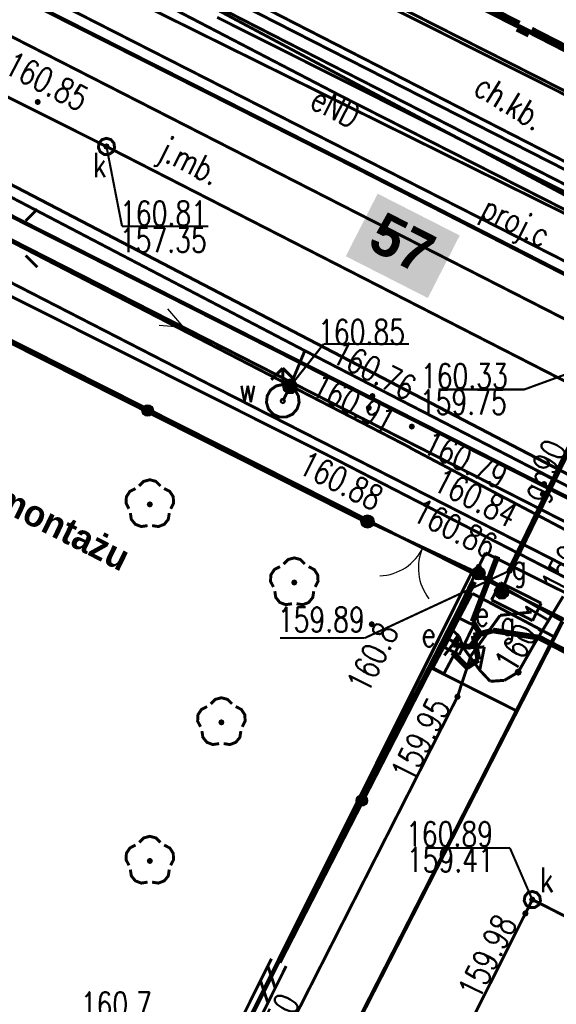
# Model space of a CAD drawing. Extents: x 0 to 7432618, y -40 to 5712028.
# Tile 39 of 165: x 7430610 to 7430626, y 5711554 to 5711584. Entities that reach past the tile are written whole.
import ezdxf
from ezdxf.enums import TextEntityAlignment as Align

# ---------------------------------------------------------------- set-up
doc = ezdxf.new("R2010")
doc.units = 0
doc.header["$MEASUREMENT"] = 0
for name, pattern in [('0', [1.5, 1, -0.5]), ('2218', [1, 0.5, -0.5]), ('3901', [0]), ('5102', [0])]:
    doc.linetypes.add(name, pattern=pattern)
for name, color, linetype in [('Dzialki', 7, 'Continuous'), ('EGBB_L_0', 7, 'Continuous'), ('OTD_L_12', 7, 'Continuous'), ('OTK_E_T_0', 7, 'Continuous'), ('OTK_E_T_1', 7, 'Continuous'), ('OTK_L_0', 7, 'Continuous'), ('OTK_L_1', 7, 'Continuous'), ('OTK_L_2', 7, 'Continuous'), ('OTK_L_4', 7, 'Continuous'), ('OTO_L_0', 7, 'Continuous'), ('OTO_L_1', 7, 'Continuous'), ('OTR_T_0', 7, 'Continuous'), ('OTR_T_1', 7, 'Continuous'), ('OTZ_T_0', 7, 'Continuous'), ('P_SUCP_E_T_0', 7, 'Continuous'), ('P_SUCP_L_0', 7, 'Continuous'), ('SUE_E_T_1', 7, 'Continuous'), ('SUE_T_3', 7, 'Continuous'), ('SUE_T_4', 7, 'Continuous'), ('SUEP_E_T_0', 7, 'Continuous'), ('SUEP_L_0', 7, 'Continuous'), ('SUER_T_0', 7, 'Continuous'), ('SUG_E_T_2', 7, 'Continuous'), ('SUG_E_T_4', 7, 'Continuous'), ('SUG_L_2', 7, 'Continuous'), ('SUG_T_2', 7, 'Continuous'), ('SUGP_E_T_0', 7, 'Continuous'), ('SUGP_L_0', 7, 'Continuous'), ('SUGR_T_0', 7, 'Continuous'), ('SUK_E_T_4', 7, 'Continuous'), ('SUK_T_3', 7, 'Continuous'), ('SUKP_L_0', 7, 'Continuous'), ('SUKR_T_0', 7, 'Continuous'), ('SUL_L_1', 7, 'Continuous'), ('SUTP_L_0', 7, 'Continuous'), ('SUW_E_T_2', 7, 'Continuous'), ('SUW_T_2', 7, 'Continuous'), ('SUW_T_5', 7, 'Continuous'), ('SUWP_L_0', 7, 'Continuous'), ('SUWR_T_0', 7, 'Continuous'), ('Uzytki', 7, 'Continuous')]:
    doc.layers.add(name, color=color, linetype=linetype)
doc.layers.add('woda przyłącze', color=140, linetype='Continuous', lineweight=50)
doc.layers.add('woda sieć', color=150, linetype='Continuous', lineweight=70)
doc.styles.add('25', font='GOTHIC.TTF', dxfattribs={"oblique": 8, "height": 0.35})
doc.styles.add('STYL_ARIAL', font='simplex', dxfattribs={"width": 0.75, "oblique": 0.1})

# ---------------------------------------------------------------- blocks, each defined once
blk = doc.blocks.new('OTOB')
at = {"color": 0}
for centre, start, end in [((-1.5, 0), 0, 63.2606), ((1.5, 0), 116.7394, 180)]:
    blk.add_arc(centre, 1.5, start, end, dxfattribs=at)
blk = doc.blocks.new('KOGR')
at = {"color": 0}
for radius in [0.2, 0.18, 0.16, 0.14, 0.12, 0.1, 0.08, 0.06, 0.04, 0.02]:
    blk.add_circle((0, 0), radius, dxfattribs=at)

msp = doc.modelspace()

# ---------------------------------------------------------------- hatches: boundary and pattern name
at = {"layer": 'woda sieć', "linetype": 'ByBlock', "true_color": 0x000000}
msp.add_hatch(color=18, dxfattribs=at).paths.add_polyline_path([(7430623.219, 5711577.091), (7430620.72, 5711578.364), (7430619.749, 5711576.458), (7430622.248, 5711575.185)])

# ---------------------------------------------------------------- linework, layer by layer
at = {"layer": 'Dzialki', "color": 18, "true_color": 0x000000, "const_width": 0.09}
for points in [[(7430599.08, 5711593.02), (7430659.8, 5711562.1)], [(7430623.58, 5711566.82), (7430593.08, 5711582.19)], [(7430617.71, 5711554.95), (7430623.58, 5711566.82)], [(7430660.15, 5711548.39), (7430623.58, 5711566.82)], [(7430610.078, 5711539.719), (7430617.71, 5711554.95)]]:
    msp.add_lwpolyline(points, dxfattribs=at)
at = {"layer": 'EGBB_L_0', "color": 18, "true_color": 0x000000, "const_width": 0.25}
for points in [[(7430622.7, 5711584.69), (7430625.02, 5711583.51)], [(7430625.02, 5711583.51), (7430624.98, 5711583.42)], [(7430624.98, 5711583.42), (7430625.34, 5711583.24)], [(7430625.34, 5711583.24), (7430625.39, 5711583.33)], [(7430625.39, 5711583.33), (7430627.71, 5711582.14)]]:
    msp.add_lwpolyline(points, dxfattribs=at)
at = {"layer": 'OTD_L_12', "color": 18, "true_color": 0x000000, "const_width": 0.09}
for points in [[(7430617.486, 5711555.062), (7430609.884, 5711539.815)], [(7430617.934, 5711554.838), (7430610.331, 5711539.592)], [(7430617.599, 5711554.167), (7430617.375, 5711554.838)], [(7430617.376, 5711553.72), (7430617.152, 5711554.39)]]:
    msp.add_lwpolyline(points, dxfattribs=at)
at = {"layer": 'OTK_L_0', "color": 18, "linetype": '0', "true_color": 0x000000, "const_width": 0.09}
for points in [[(7430592.89, 5711586.23), (7430609.9, 5711577.51)], [(7430620.11, 5711579.14), (7430606.04, 5711586.25)], [(7430635.71, 5711571.16), (7430620.11, 5711579.14)], [(7430609.9, 5711577.51), (7430628.35, 5711568.17)]]:
    msp.add_lwpolyline(points, dxfattribs=at)
at = {"layer": 'OTK_L_1', "color": 18, "true_color": 0x000000, "const_width": 0.125}
for points in [[(7430592.89, 5711586.23), (7430609.9, 5711577.51)], [(7430620.11, 5711579.14), (7430606.04, 5711586.25)], [(7430635.71, 5711571.16), (7430620.11, 5711579.14)], [(7430609.9, 5711577.51), (7430628.35, 5711568.17)], [(7430626.35, 5711565.34), (7430612.608, 5711538.44)]]:
    msp.add_lwpolyline(points, dxfattribs=at)
at = {"layer": 'OTK_L_2', "color": 18, "linetype": '0', "true_color": 0x000000, "const_width": 0.09}
for points in [[(7430599.27, 5711593.25), (7430635.6, 5711574.64)], [(7430670.82, 5711554.65), (7430598.961, 5711592.959)], [(7430609.9, 5711577.51), (7430592.89, 5711586.23)], [(7430606.04, 5711586.25), (7430620.11, 5711579.14)], [(7430625.02, 5711583.51), (7430622.7, 5711584.69)], [(7430624.98, 5711583.42), (7430625.02, 5711583.51)], [(7430625.34, 5711583.24), (7430624.98, 5711583.42)], [(7430625.39, 5711583.33), (7430625.34, 5711583.24)], [(7430627.71, 5711582.14), (7430625.39, 5711583.33)], [(7430592.997, 5711582.207), (7430620.41, 5711568.38)], [(7430620.11, 5711579.14), (7430669.74, 5711553.77)], [(7430628.35, 5711568.17), (7430609.9, 5711577.51)], [(7430620.41, 5711568.38), (7430623.79, 5711566.8)], [(7430623.79, 5711566.8), (7430626.35, 5711565.34)]]:
    msp.add_lwpolyline(points, dxfattribs=at)
at = {"layer": 'OTK_L_4', "color": 18, "linetype": '0', "true_color": 0x000000, "const_width": 0.09}
for points in [[(7430623.6, 5711566.19), (7430622.39, 5711563.9)], [(7430626.105, 5711564.861), (7430623.6, 5711566.19)], [(7430626.35, 5711565.34), (7430619.58, 5711552.08)], [(7430624.954, 5711562.608), (7430626.105, 5711564.861)], [(7430622.39, 5711563.9), (7430624.954, 5711562.608)]]:
    msp.add_lwpolyline(points, dxfattribs=at)
at = {"layer": 'OTO_L_0', "color": 18, "linetype": '3901', "true_color": 0x000000, "const_width": 0.175}
for points in [[(7430620.41, 5711568.38), (7430592.997, 5711582.207)], [(7430623.66, 5711566.55), (7430617.71, 5711554.96)]]:
    msp.add_lwpolyline(points, dxfattribs=at)
at = {"layer": 'OTO_L_0', "color": 18, "true_color": 0x000000}
for centre, radius in [((7430613.714, 5711571.758), 0.175), ((7430613.714, 5711571.758), 0.158), ((7430613.714, 5711571.758), 0.14), ((7430613.714, 5711571.758), 0.122), ((7430613.714, 5711571.758), 0.105), ((7430613.714, 5711571.758), 0.0875), ((7430613.714, 5711571.758), 0.07), ((7430613.714, 5711571.758), 0.0525), ((7430613.714, 5711571.758), 0.035), ((7430620.235, 5711559.878), 0.175), ((7430620.235, 5711559.878), 0.158), ((7430620.235, 5711559.878), 0.14), ((7430620.235, 5711559.878), 0.122), ((7430620.235, 5711559.878), 0.105), ((7430620.235, 5711559.878), 0.0875), ((7430620.235, 5711559.878), 0.07), ((7430620.235, 5711559.878), 0.0525), ((7430620.235, 5711559.878), 0.035)]:
    msp.add_circle(centre, radius, dxfattribs=at)
at = {"layer": 'OTO_L_1', "color": 18, "true_color": 0x000000, "const_width": 0.09}
for points in [[(7430623.79, 5711566.8), (7430620.41, 5711568.38)], [(7430620.41, 5711568.38), (7430623.79, 5711566.8)]]:
    msp.add_lwpolyline(points, dxfattribs=at)
at = {"layer": 'OTR_T_0', "color": 18, "true_color": 0x000000, "const_width": 0.09}
for points in [[(7430610.366, 5711581.201), (7430610.398, 5711581.188), (7430610.411, 5711581.156), (7430610.398, 5711581.124), (7430610.366, 5711581.111), (7430610.334, 5711581.124), (7430610.321, 5711581.156), (7430610.334, 5711581.188), (7430610.366, 5711581.201)], [(7430620.56, 5711572.245), (7430620.592, 5711572.232), (7430620.605, 5711572.2), (7430620.592, 5711572.168), (7430620.56, 5711572.155), (7430620.528, 5711572.168), (7430620.515, 5711572.2), (7430620.528, 5711572.232), (7430620.56, 5711572.245)], [(7430620.45, 5711571.885), (7430620.482, 5711571.872), (7430620.495, 5711571.84), (7430620.482, 5711571.808), (7430620.45, 5711571.795), (7430620.418, 5711571.808), (7430620.405, 5711571.84), (7430620.418, 5711571.872), (7430620.45, 5711571.885)], [(7430621.76, 5711571.315), (7430621.792, 5711571.302), (7430621.805, 5711571.27), (7430621.792, 5711571.238), (7430621.76, 5711571.225), (7430621.728, 5711571.238), (7430621.715, 5711571.27), (7430621.728, 5711571.302), (7430621.76, 5711571.315)], [(7430625.79, 5711569.565), (7430625.822, 5711569.552), (7430625.835, 5711569.52), (7430625.822, 5711569.488), (7430625.79, 5711569.475), (7430625.758, 5711569.488), (7430625.745, 5711569.52), (7430625.758, 5711569.552), (7430625.79, 5711569.565)], [(7430625.75, 5711569.255), (7430625.782, 5711569.242), (7430625.795, 5711569.21), (7430625.782, 5711569.178), (7430625.75, 5711569.165), (7430625.718, 5711569.178), (7430625.705, 5711569.21), (7430625.718, 5711569.242), (7430625.75, 5711569.255)], [(7430620.5, 5711568.495), (7430620.532, 5711568.482), (7430620.545, 5711568.45), (7430620.532, 5711568.418), (7430620.5, 5711568.405), (7430620.468, 5711568.418), (7430620.455, 5711568.45), (7430620.468, 5711568.482), (7430620.5, 5711568.495)], [(7430623.8, 5711567.045), (7430623.832, 5711567.032), (7430623.845, 5711567), (7430623.832, 5711566.968), (7430623.8, 5711566.955), (7430623.768, 5711566.968), (7430623.755, 5711567), (7430623.768, 5711567.032), (7430623.8, 5711567.045)]]:
    msp.add_lwpolyline(points, dxfattribs=at)
at = {"layer": 'OTR_T_1', "color": 18, "true_color": 0x000000, "const_width": 0.09}
msp.add_lwpolyline([(7430620.54, 5711565.295), (7430620.572, 5711565.282), (7430620.585, 5711565.25), (7430620.572, 5711565.218), (7430620.54, 5711565.205), (7430620.508, 5711565.218), (7430620.495, 5711565.25), (7430620.508, 5711565.282), (7430620.54, 5711565.295)], dxfattribs=at)
at = {"layer": 'OTZ_T_0', "color": 96, "true_color": 0x008000, "const_width": 0.09}
for points in [[(7430613.144, 5711568.766), (7430613.056, 5711568.938), (7430613.067, 5711569.132), (7430613.172, 5711569.294), (7430613.344, 5711569.383)], [(7430613.456, 5711569.463), (7430613.593, 5711569.6), (7430613.78, 5711569.65), (7430613.967, 5711569.6), (7430614.104, 5711569.463)], [(7430614.216, 5711569.383), (7430614.388, 5711569.294), (7430614.493, 5711569.132), (7430614.504, 5711568.938), (7430614.416, 5711568.766)], [(7430613.78, 5711568.945), (7430613.812, 5711568.932), (7430613.825, 5711568.9), (7430613.812, 5711568.868), (7430613.78, 5711568.855), (7430613.748, 5711568.868), (7430613.735, 5711568.9), (7430613.748, 5711568.932), (7430613.78, 5711568.945)], [(7430613.711, 5711568.254), (7430613.52, 5711568.224), (7430613.339, 5711568.293), (7430613.217, 5711568.444), (7430613.187, 5711568.635)], [(7430614.373, 5711568.635), (7430614.343, 5711568.444), (7430614.221, 5711568.293), (7430614.04, 5711568.224), (7430613.849, 5711568.254)], [(7430617.856, 5711567.083), (7430617.993, 5711567.22), (7430618.18, 5711567.27), (7430618.367, 5711567.22), (7430618.504, 5711567.083)], [(7430617.544, 5711566.386), (7430617.456, 5711566.558), (7430617.467, 5711566.752), (7430617.572, 5711566.914), (7430617.744, 5711567.003)], [(7430618.616, 5711567.003), (7430618.788, 5711566.914), (7430618.893, 5711566.752), (7430618.904, 5711566.558), (7430618.816, 5711566.386)], [(7430618.18, 5711566.565), (7430618.212, 5711566.552), (7430618.225, 5711566.52), (7430618.212, 5711566.488), (7430618.18, 5711566.475), (7430618.148, 5711566.488), (7430618.135, 5711566.52), (7430618.148, 5711566.552), (7430618.18, 5711566.565)], [(7430618.111, 5711565.874), (7430617.92, 5711565.844), (7430617.739, 5711565.913), (7430617.617, 5711566.064), (7430617.587, 5711566.255)], [(7430618.773, 5711566.255), (7430618.743, 5711566.064), (7430618.621, 5711565.913), (7430618.44, 5711565.844), (7430618.249, 5711565.874)], [(7430615.636, 5711562.823), (7430615.773, 5711562.96), (7430615.96, 5711563.01), (7430616.147, 5711562.96), (7430616.284, 5711562.823)], [(7430615.324, 5711562.126), (7430615.236, 5711562.298), (7430615.247, 5711562.492), (7430615.352, 5711562.654), (7430615.524, 5711562.742)], [(7430616.395, 5711562.742), (7430616.568, 5711562.654), (7430616.673, 5711562.492), (7430616.684, 5711562.298), (7430616.596, 5711562.126)], [(7430615.96, 5711562.305), (7430615.992, 5711562.292), (7430616.005, 5711562.26), (7430615.992, 5711562.228), (7430615.96, 5711562.215), (7430615.928, 5711562.228), (7430615.915, 5711562.26), (7430615.928, 5711562.292), (7430615.96, 5711562.305)], [(7430615.891, 5711561.614), (7430615.7, 5711561.584), (7430615.519, 5711561.653), (7430615.397, 5711561.804), (7430615.366, 5711561.995)], [(7430616.553, 5711561.995), (7430616.523, 5711561.804), (7430616.401, 5711561.653), (7430616.22, 5711561.584), (7430616.029, 5711561.614)], [(7430613.456, 5711558.603), (7430613.593, 5711558.74), (7430613.78, 5711558.79), (7430613.967, 5711558.74), (7430614.104, 5711558.603)], [(7430613.144, 5711557.906), (7430613.056, 5711558.078), (7430613.067, 5711558.272), (7430613.172, 5711558.434), (7430613.344, 5711558.522)], [(7430614.216, 5711558.522), (7430614.388, 5711558.434), (7430614.493, 5711558.272), (7430614.504, 5711558.078), (7430614.416, 5711557.906)], [(7430613.78, 5711558.085), (7430613.812, 5711558.072), (7430613.825, 5711558.04), (7430613.812, 5711558.008), (7430613.78, 5711557.995), (7430613.748, 5711558.008), (7430613.735, 5711558.04), (7430613.748, 5711558.072), (7430613.78, 5711558.085)], [(7430613.711, 5711557.394), (7430613.52, 5711557.364), (7430613.339, 5711557.433), (7430613.217, 5711557.584), (7430613.187, 5711557.775)], [(7430614.373, 5711557.775), (7430614.343, 5711557.584), (7430614.221, 5711557.433), (7430614.04, 5711557.364), (7430613.849, 5711557.394)]]:
    msp.add_lwpolyline(points, dxfattribs=at)
at = {"layer": 'P_SUCP_L_0', "color": 6, "linetype": '0', "true_color": 0xed00ed, "const_width": 0.09}
msp.add_lwpolyline([(7430574.914, 5711602.534), (7430634.145, 5711572.373)], dxfattribs=at)
at = {"layer": 'SUE_T_3', "color": 18, "true_color": 0x000000, "const_width": 0.09}
for points in [[(7430610, 5711577.54), (7430610.354, 5711577.894)], [(7430610, 5711576.48), (7430610.354, 5711576.126)]]:
    msp.add_lwpolyline(points, dxfattribs=at)
at = {"layer": 'SUE_T_4', "color": 1, "true_color": 0xff0000, "const_width": 0.09}
for points in [[(7430623.195, 5711565.439), (7430622.756, 5711564.541)], [(7430623.644, 5711565.219), (7430623.195, 5711565.439)], [(7430623.205, 5711564.321), (7430623.644, 5711565.219)], [(7430622.764, 5711564.859), (7430622.294, 5711563.976)], [(7430622.736, 5711563.741), (7430623.206, 5711564.624)], [(7430623.206, 5711564.624), (7430622.764, 5711564.859)], [(7430622.756, 5711564.541), (7430623.205, 5711564.321)], [(7430622.294, 5711563.976), (7430622.736, 5711563.741)]]:
    msp.add_lwpolyline(points, dxfattribs=at)
at = {"layer": 'SUEP_L_0', "color": 1, "true_color": 0xff0000}
for q in [(7430614.329, 5711574.857), (7430614.069, 5711574.345)]:
    msp.add_line((7430614.816, 5711574.286), q, dxfattribs=at)
at = {"layer": 'SUEP_L_0', "color": 1, "true_color": 0xff0000, "const_width": 0.09}
for points in [[(7430619.6, 5711581.34), (7430610.16, 5711586.25)], [(7430628.78, 5711577.44), (7430612.02, 5711586.01)], [(7430619.82, 5711584.69), (7430631.72, 5711578.72)], [(7430600.64, 5711581.51), (7430621.73, 5711570.62)], [(7430652.57, 5711564.61), (7430619.6, 5711581.34)], [(7430603.92, 5711578.55), (7430615.56, 5711572.57)], [(7430619.33, 5711570.33), (7430608.73, 5711575.65)], [(7430615.56, 5711572.57), (7430626.06, 5711567.22)], [(7430621.711, 5711570.62), (7430638.051, 5711561.99)], [(7430627.47, 5711566.14), (7430619.33, 5711570.33)], [(7430622.911, 5711565.149), (7430624.002, 5711567.424)], [(7430623.61, 5711565.33), (7430624.37, 5711567.32)], [(7430624.002, 5711567.424), (7430635.877, 5711561.49)], [(7430626.06, 5711567.22), (7430634, 5711563.13)], [(7430626.37, 5711566.1), (7430625.48, 5711564.63)], [(7430623.84, 5711564.96), (7430623.61, 5711565.33)], [(7430623.2, 5711564.879), (7430622.75, 5711564.3)], [(7430623.2, 5711564.88), (7430622.911, 5711565.149)], [(7430623.2, 5711564.879), (7430623.03, 5711564.63)], [(7430623.34, 5711564.52), (7430623.2, 5711564.88)], [(7430623.54, 5711564.56), (7430623.84, 5711564.96)], [(7430624.23, 5711565.06), (7430623.64, 5711564.9)], [(7430623.64, 5711564.9), (7430623.79, 5711564.17)], [(7430625.64, 5711564.84), (7430624.23, 5711565.06)], [(7430623.03, 5711564.63), (7430623.54, 5711564.56)], [(7430625.48, 5711564.63), (7430625, 5711563.79)], [(7430658.19, 5711548.08), (7430625.64, 5711564.84)], [(7430623.44, 5711563.94), (7430623, 5711564.39)], [(7430623.34, 5711564.52), (7430623.97, 5711564.56)], [(7430623.34, 5711564.52), (7430623.83, 5711563.85)], [(7430623.97, 5711564.56), (7430623.83, 5711563.85)], [(7430623.79, 5711564.17), (7430623.44, 5711563.94)], [(7430624.15, 5711563.51), (7430623.83, 5711563.85)], [(7430625, 5711563.79), (7430624.58, 5711563.54)], [(7430624.58, 5711563.54), (7430624.15, 5711563.51)]]:
    msp.add_lwpolyline(points, dxfattribs=at)
at = {"layer": 'SUEP_L_0', "color": 1, "linetype": '5102', "true_color": 0xff0000, "const_width": 0.09}
msp.add_lwpolyline([(7430641.19, 5711560.85), (7430609.47, 5711577.01)], dxfattribs=at)
at = {"layer": 'SUER_T_0', "color": 1, "true_color": 0xff0000, "const_width": 0.09}
msp.add_lwpolyline([(7430625, 5711563.853), (7430625.044, 5711563.834), (7430625.062, 5711563.79), (7430625.044, 5711563.746), (7430625, 5711563.728), (7430624.956, 5711563.746), (7430624.938, 5711563.79), (7430624.956, 5711563.834), (7430625, 5711563.853)], dxfattribs=at)
at = {"layer": 'SUG_L_2', "color": 56, "true_color": 0x808000, "const_width": 0.09}
for points in [[(7430624.456, 5711566.517), (7430624.19, 5711565.99)], [(7430625.7, 5711565.89), (7430624.456, 5711566.517)], [(7430624.19, 5711565.99), (7430625.44, 5711565.36)], [(7430625.44, 5711565.36), (7430625.7, 5711565.89)]]:
    msp.add_lwpolyline(points, dxfattribs=at)
at = {"layer": 'SUG_T_2', "color": 56, "true_color": 0x808000, "const_width": 0.09}
for points in [[(7430624.5, 5711566.44), (7430624.629, 5711566.393), (7430624.697, 5711566.275), (7430624.673, 5711566.14), (7430624.568, 5711566.052), (7430624.432, 5711566.052), (7430624.327, 5711566.14), (7430624.303, 5711566.275), (7430624.371, 5711566.393), (7430624.5, 5711566.44)], [(7430624.5, 5711566.415), (7430624.612, 5711566.374), (7430624.672, 5711566.27), (7430624.652, 5711566.152), (7430624.56, 5711566.076), (7430624.44, 5711566.076), (7430624.348, 5711566.152), (7430624.328, 5711566.27), (7430624.388, 5711566.374), (7430624.5, 5711566.415)], [(7430624.5, 5711566.39), (7430624.606, 5711566.346), (7430624.65, 5711566.24), (7430624.606, 5711566.134), (7430624.5, 5711566.09), (7430624.394, 5711566.134), (7430624.35, 5711566.24), (7430624.394, 5711566.346), (7430624.5, 5711566.39)], [(7430624.5, 5711566.365), (7430624.588, 5711566.328), (7430624.625, 5711566.24), (7430624.588, 5711566.152), (7430624.5, 5711566.115), (7430624.412, 5711566.152), (7430624.375, 5711566.24), (7430624.412, 5711566.328), (7430624.5, 5711566.365)], [(7430624.5, 5711566.34), (7430624.571, 5711566.311), (7430624.6, 5711566.24), (7430624.571, 5711566.169), (7430624.5, 5711566.14), (7430624.429, 5711566.169), (7430624.4, 5711566.24), (7430624.429, 5711566.311), (7430624.5, 5711566.34)], [(7430624.5, 5711566.315), (7430624.553, 5711566.293), (7430624.575, 5711566.24), (7430624.553, 5711566.187), (7430624.5, 5711566.165), (7430624.447, 5711566.187), (7430624.425, 5711566.24), (7430624.447, 5711566.293), (7430624.5, 5711566.315)], [(7430624.5, 5711566.29), (7430624.535, 5711566.275), (7430624.55, 5711566.24), (7430624.535, 5711566.205), (7430624.5, 5711566.19), (7430624.465, 5711566.205), (7430624.45, 5711566.24), (7430624.465, 5711566.275), (7430624.5, 5711566.29)], [(7430624.5, 5711566.265), (7430624.518, 5711566.258), (7430624.525, 5711566.24), (7430624.518, 5711566.222), (7430624.5, 5711566.215), (7430624.482, 5711566.222), (7430624.475, 5711566.24), (7430624.482, 5711566.258), (7430624.5, 5711566.265)], [(7430624.5, 5711566.247), (7430624.505, 5711566.245), (7430624.507, 5711566.24), (7430624.505, 5711566.235), (7430624.5, 5711566.233), (7430624.495, 5711566.235), (7430624.493, 5711566.24), (7430624.495, 5711566.245), (7430624.5, 5711566.247)]]:
    msp.add_lwpolyline(points, dxfattribs=at)
at = {"layer": 'SUGP_L_0', "color": 56, "true_color": 0x808000, "const_width": 0.09}
for points in [[(7430609.35, 5711583.26), (7430628.09, 5711573.69)], [(7430624.74, 5711566.88), (7430627.9, 5711573.39)], [(7430624.5, 5711566.24), (7430624.74, 5711566.88)], [(7430624.45, 5711565.52), (7430623.56, 5711564.29)], [(7430625.41, 5711565.62), (7430624.45, 5711565.52)], [(7430623.56, 5711564.29), (7430623.15, 5711563.04)], [(7430623.15, 5711563.04), (7430611.057, 5711539.224)]]:
    msp.add_lwpolyline(points, dxfattribs=at)
at = {"layer": 'SUGR_T_0', "color": 56, "true_color": 0x808000, "const_width": 0.065}
for points in [[(7430627.9, 5711573.39), (7430625.184, 5711572.399)], [(7430622.578, 5711572.399), (7430625.184, 5711572.399)], [(7430624.74, 5711566.88), (7430620.328, 5711564.829)], [(7430624.74, 5711566.942), (7430624.784, 5711566.924), (7430624.803, 5711566.88), (7430624.784, 5711566.836), (7430624.74, 5711566.817), (7430624.696, 5711566.836), (7430624.678, 5711566.88), (7430624.696, 5711566.924), (7430624.74, 5711566.942)], [(7430617.75, 5711564.829), (7430620.328, 5711564.829)], [(7430623.15, 5711563.103), (7430623.194, 5711563.084), (7430623.213, 5711563.04), (7430623.194, 5711562.996), (7430623.15, 5711562.978), (7430623.106, 5711562.996), (7430623.088, 5711563.04), (7430623.106, 5711563.084), (7430623.15, 5711563.103)]]:
    msp.add_lwpolyline(points, dxfattribs=at)
at = {"layer": 'SUK_T_3', "color": 36, "true_color": 0x803300, "const_width": 0.09}
for points in [[(7430612.46, 5711580.05), (7430612.595, 5711580.01), (7430612.687, 5711579.904), (7430612.707, 5711579.764), (7430612.649, 5711579.636), (7430612.53, 5711579.56), (7430612.39, 5711579.56), (7430612.271, 5711579.636), (7430612.213, 5711579.764), (7430612.233, 5711579.904), (7430612.325, 5711580.01), (7430612.46, 5711580.05)], [(7430625.43, 5711557.11), (7430625.565, 5711557.07), (7430625.657, 5711556.964), (7430625.678, 5711556.824), (7430625.619, 5711556.696), (7430625.5, 5711556.62), (7430625.36, 5711556.62), (7430625.241, 5711556.696), (7430625.183, 5711556.824), (7430625.203, 5711556.964), (7430625.295, 5711557.07), (7430625.43, 5711557.11)]]:
    msp.add_lwpolyline(points, dxfattribs=at)
at = {"layer": 'SUKP_L_0', "color": 36, "true_color": 0x803300, "const_width": 0.09}
for points in [[(7430582.885, 5711594.63), (7430612.46, 5711579.8)], [(7430635.643, 5711576.819), (7430619.314, 5711585.094)], [(7430612.46, 5711579.8), (7430658.21, 5711556.38)], [(7430625.43, 5711556.86), (7430618.46, 5711542.99)], [(7430642.22, 5711548.4), (7430625.43, 5711556.86)]]:
    msp.add_lwpolyline(points, dxfattribs=at)
at = {"layer": 'SUKR_T_0', "color": 36, "true_color": 0x803300, "const_width": 0.065}
for points in [[(7430612.46, 5711579.862), (7430612.504, 5711579.844), (7430612.522, 5711579.8), (7430612.504, 5711579.756), (7430612.46, 5711579.737), (7430612.416, 5711579.756), (7430612.397, 5711579.8), (7430612.416, 5711579.844), (7430612.46, 5711579.862)], [(7430612.46, 5711579.8), (7430612.934, 5711577.37)], [(7430612.934, 5711577.37), (7430615.566, 5711577.37)], [(7430622.169, 5711558.434), (7430624.748, 5711558.434)], [(7430625.43, 5711556.86), (7430624.748, 5711558.434)], [(7430625.43, 5711556.923), (7430625.474, 5711556.904), (7430625.492, 5711556.86), (7430625.474, 5711556.816), (7430625.43, 5711556.798), (7430625.386, 5711556.816), (7430625.367, 5711556.86), (7430625.386, 5711556.904), (7430625.43, 5711556.923)], [(7430625.219, 5711556.503), (7430625.263, 5711556.484), (7430625.281, 5711556.44), (7430625.263, 5711556.396), (7430625.219, 5711556.378), (7430625.175, 5711556.396), (7430625.156, 5711556.44), (7430625.175, 5711556.484), (7430625.219, 5711556.503)]]:
    msp.add_lwpolyline(points, dxfattribs=at)
at = {"layer": 'SUL_L_1', "color": 18, "true_color": 0x000000, "const_width": 0.175}
for points in [[(7430624.74, 5711566.88), (7430627.9, 5711573.39)], [(7430624.37, 5711567.32), (7430623.61, 5711565.33)], [(7430623.61, 5711565.33), (7430623.84, 5711564.96)], [(7430623.03, 5711564.63), (7430623.2, 5711564.88)], [(7430623.84, 5711564.96), (7430623.54, 5711564.56)], [(7430623.64, 5711564.9), (7430624.23, 5711565.06)], [(7430623.79, 5711564.17), (7430623.64, 5711564.9)], [(7430624.23, 5711565.06), (7430625.64, 5711564.84)], [(7430625.64, 5711564.84), (7430658.19, 5711548.08)], [(7430623.54, 5711564.56), (7430623.03, 5711564.63)], [(7430623, 5711564.39), (7430623.44, 5711563.94)], [(7430623.44, 5711563.94), (7430623.79, 5711564.17)]]:
    msp.add_lwpolyline(points, dxfattribs=at)
at = {"layer": 'SUTP_L_0', "color": 30, "true_color": 0xff9100, "const_width": 0.09}
for points in [[(7430642.75, 5711569.68), (7430609.25, 5711586.25)], [(7430640.208, 5711571.492), (7430615.83, 5711583.736)]]:
    msp.add_lwpolyline(points, dxfattribs=at)
at = {"layer": 'SUW_T_2', "color": 5, "true_color": 0x0000ff, "const_width": 0.09}
for points in [[(7430617.83, 5711573.05), (7430617.476, 5711572.696)], [(7430617.83, 5711572.55), (7430617.83, 5711573.05)], [(7430617.83, 5711573.05), (7430618.184, 5711572.696)], [(7430617.83, 5711572.55), (7430618.033, 5711572.507), (7430618.202, 5711572.385), (7430618.305, 5711572.204), (7430618.327, 5711571.998), (7430618.263, 5711571.8), (7430618.124, 5711571.645), (7430617.934, 5711571.561), (7430617.726, 5711571.561), (7430617.536, 5711571.645), (7430617.397, 5711571.8), (7430617.333, 5711571.998), (7430617.355, 5711572.204), (7430617.458, 5711572.385), (7430617.627, 5711572.507), (7430617.83, 5711572.55)]]:
    msp.add_lwpolyline(points, dxfattribs=at)
at = {"layer": 'SUW_T_5', "color": 5, "true_color": 0x0000ff, "const_width": 0.09}
for points in [[(7430618.05, 5711572.69), (7430618.179, 5711572.643), (7430618.247, 5711572.525), (7430618.223, 5711572.39), (7430618.118, 5711572.302), (7430617.982, 5711572.302), (7430617.877, 5711572.39), (7430617.853, 5711572.525), (7430617.921, 5711572.643), (7430618.05, 5711572.69)], [(7430618.05, 5711572.665), (7430618.162, 5711572.624), (7430618.222, 5711572.52), (7430618.202, 5711572.402), (7430618.11, 5711572.326), (7430617.99, 5711572.326), (7430617.898, 5711572.402), (7430617.878, 5711572.52), (7430617.938, 5711572.624), (7430618.05, 5711572.665)], [(7430618.05, 5711572.64), (7430618.156, 5711572.596), (7430618.2, 5711572.49), (7430618.156, 5711572.384), (7430618.05, 5711572.34), (7430617.944, 5711572.384), (7430617.9, 5711572.49), (7430617.944, 5711572.596), (7430618.05, 5711572.64)], [(7430618.05, 5711572.615), (7430618.138, 5711572.578), (7430618.175, 5711572.49), (7430618.138, 5711572.402), (7430618.05, 5711572.365), (7430617.962, 5711572.402), (7430617.925, 5711572.49), (7430617.962, 5711572.578), (7430618.05, 5711572.615)], [(7430618.05, 5711572.59), (7430618.121, 5711572.561), (7430618.15, 5711572.49), (7430618.121, 5711572.419), (7430618.05, 5711572.39), (7430617.979, 5711572.419), (7430617.95, 5711572.49), (7430617.979, 5711572.561), (7430618.05, 5711572.59)], [(7430618.05, 5711572.565), (7430618.103, 5711572.543), (7430618.125, 5711572.49), (7430618.103, 5711572.437), (7430618.05, 5711572.415), (7430617.997, 5711572.437), (7430617.975, 5711572.49), (7430617.997, 5711572.543), (7430618.05, 5711572.565)], [(7430618.05, 5711572.54), (7430618.085, 5711572.525), (7430618.1, 5711572.49), (7430618.085, 5711572.455), (7430618.05, 5711572.44), (7430618.015, 5711572.455), (7430618, 5711572.49), (7430618.015, 5711572.525), (7430618.05, 5711572.54)], [(7430618.05, 5711572.515), (7430618.068, 5711572.508), (7430618.075, 5711572.49), (7430618.068, 5711572.472), (7430618.05, 5711572.465), (7430618.032, 5711572.472), (7430618.025, 5711572.49), (7430618.032, 5711572.508), (7430618.05, 5711572.515)], [(7430618.05, 5711572.497), (7430618.055, 5711572.495), (7430618.057, 5711572.49), (7430618.055, 5711572.485), (7430618.05, 5711572.483), (7430618.045, 5711572.485), (7430618.043, 5711572.49), (7430618.045, 5711572.495), (7430618.05, 5711572.497)]]:
    msp.add_lwpolyline(points, dxfattribs=at)
at = {"layer": 'SUWP_L_0', "color": 5, "true_color": 0x0000ff, "const_width": 0.09}
for points in [[(7430584.828, 5711591.183), (7430618.501, 5711573.58)], [(7430618.05, 5711572.49), (7430618.501, 5711573.58)], [(7430618.501, 5711573.58), (7430634.374, 5711565.394)], [(7430617.83, 5711572.05), (7430618.05, 5711572.49)]]:
    msp.add_lwpolyline(points, dxfattribs=at)
at = {"layer": 'SUWR_T_0', "color": 5, "true_color": 0x0000ff, "const_width": 0.065}
for points in [[(7430618.05, 5711572.49), (7430619.073, 5711573.782)], [(7430619.073, 5711573.782), (7430621.679, 5711573.782)], [(7430618.05, 5711572.553), (7430618.094, 5711572.534), (7430618.112, 5711572.49), (7430618.094, 5711572.446), (7430618.05, 5711572.428), (7430618.006, 5711572.446), (7430617.987, 5711572.49), (7430618.006, 5711572.534), (7430618.05, 5711572.553)], [(7430617.83, 5711572.112), (7430617.874, 5711572.094), (7430617.893, 5711572.05), (7430617.874, 5711572.006), (7430617.83, 5711571.987), (7430617.786, 5711572.006), (7430617.768, 5711572.05), (7430617.786, 5711572.094), (7430617.83, 5711572.112)]]:
    msp.add_lwpolyline(points, dxfattribs=at)
at = {"layer": 'Uzytki', "color": 96, "linetype": '2218', "true_color": 0x008000, "const_width": 0.09}
for points in [[(7430599.08, 5711593.02), (7430669.78, 5711557.02)], [(7430623.58, 5711566.82), (7430593.08, 5711582.19)], [(7430623.58, 5711566.82), (7430610.058, 5711539.729)], [(7430660.15, 5711548.39), (7430623.58, 5711566.82)]]:
    msp.add_lwpolyline(points, dxfattribs=at)
at = {"layer": 'woda sieć', "linetype": 'ByBlock'}
msp.add_lwpolyline([(7430431.278, 5711669.42), (7430434.287, 5711667.928), (7430445.875, 5711662.16), (7430458.06, 5711656.094), (7430458.51, 5711655.87), (7430466.178, 5711652.052), (7430472.614, 5711648.754), (7430478.625, 5711645.609), (7430489.122, 5711640.303), (7430494.404, 5711637.639), (7430502.868, 5711633.381), (7430508.886, 5711630.388), (7430536.283, 5711616.268), (7430539.606, 5711614.594), (7430552.541, 5711608.054), (7430564.779, 5711601.79), (7430572.726, 5711597.718), (7430584.696, 5711591.587), (7430634.227, 5711565.801), (7430646.099, 5711559.831), (7430664.645, 5711550.495), (7430676.16, 5711544.687), (7430700.274, 5711532.14), (7430700.644, 5711531.954)], dxfattribs=at)

# ---------------------------------------------------------------- block references
at = {"layer": 'OTO_L_1', "color": 18, "true_color": 0x000000}
for p in [(7430620.41, 5711568.38), (7430623.79, 5711566.8)]:
    msp.add_blockref('KOGR', p, dxfattribs=at)
at = {"layer": 'OTO_L_1', "color": 18, "true_color": 0x000000, "rotation": 154.94498}
msp.add_blockref('OTOB', (7430622.1, 5711567.59), dxfattribs=at)

# ---------------------------------------------------------------- texts
at = {"layer": 'OTK_E_T_0', "color": 18, "true_color": 0x000000, "style": 'STYL_ARIAL', "width": 0.75}
msp.add_text('j.mb.', height=0.75, rotation=332.9479, dxfattribs=at).set_placement((7430615.014, 5711579.361), align=Align.MIDDLE_CENTER)
at = {"layer": 'OTK_E_T_1', "color": 18, "true_color": 0x000000, "style": 'STYL_ARIAL', "width": 0.75}
msp.add_text('ch.kb.', height=0.75, rotation=328.7223, dxfattribs=at).set_placement((7430624.747, 5711581.16), align=Align.MIDDLE_CENTER)
at = {"layer": 'OTR_T_0', "color": 18, "true_color": 0x000000, "style": 'STYL_ARIAL', "width": 0.75}
for s, rotation, p in [('160.85', 332.7167, (7430611.544, 5711580.645)), ('160.76', 332.6422, (7430621.519, 5711571.846)), ('160.88', 333.2334, (7430620.519, 5711568.487))]:
    msp.add_text(s, height=0.75, rotation=rotation, dxfattribs=at).set_placement(p, align=Align.BOTTOM_RIGHT)
msp.add_text('160.91', height=0.75, rotation=332.5087, dxfattribs=at).set_placement((7430621.349, 5711571.712), align=Align.TOP_RIGHT)
for s, rotation, p in [('160.79', 334.112, (7430622.368, 5711571.179)), ('160.84', 333.1848, (7430622.699, 5711570.035))]:
    msp.add_text(s, height=0.75, rotation=rotation, dxfattribs=at).set_placement(p, align=Align.TOP_LEFT)
msp.add_text('160.86', height=0.75, rotation=332.9673, dxfattribs=at).set_placement((7430621.625, 5711568.239), align=Align.BOTTOM_LEFT)
at = {"layer": 'OTR_T_1', "color": 18, "true_color": 0x000000, "style": 'STYL_ARIAL', "width": 0.75}
msp.add_text('160.8', height=0.75, rotation=63.4748, dxfattribs=at).set_placement((7430620.612, 5711563.001), align=Align.BOTTOM_LEFT)
msp.add_text('160.7', height=0.75, dxfattribs=at).set_placement((7430611.674, 5711553.069), align=Align.BOTTOM_LEFT)
at = {"layer": 'P_SUCP_E_T_0', "color": 6, "true_color": 0xed00ed, "style": 'STYL_ARIAL', "width": 0.75}
msp.add_text('proj.c', height=0.75, rotation=333.0152, dxfattribs=at).set_placement((7430624.938, 5711577.525), align=Align.MIDDLE_CENTER)
at = {"layer": 'SUE_E_T_1', "color": 1, "true_color": 0xff0000, "style": 'STYL_ARIAL', "width": 0.75}
msp.add_text('e', height=0.75, dxfattribs=at).set_placement((7430623.684, 5711564.969), align=Align.BOTTOM_LEFT)
msp.add_text('e', height=0.75, dxfattribs=at).set_placement((7430622.489, 5711564.34), align=Align.BOTTOM_RIGHT)
at = {"layer": 'SUEP_E_T_0', "color": 1, "true_color": 0xff0000, "style": 'STYL_ARIAL', "width": 0.75}
msp.add_text('eND', height=0.75, rotation=333.0954, dxfattribs=at).set_placement((7430619.439, 5711581.001), align=Align.MIDDLE_CENTER)
at = {"layer": 'SUER_T_0', "color": 1, "true_color": 0xff0000, "style": 'STYL_ARIAL', "width": 0.75}
for s, rotation, p in [('159.9', 62.604, (7430625.995, 5711566.296)), ('160.1', 58.95, (7430624.555, 5711563.914))]:
    msp.add_text(s, height=0.75, rotation=rotation, dxfattribs=at).set_placement(p, align=Align.MIDDLE_LEFT)
at = {"layer": 'SUG_E_T_2', "color": 56, "true_color": 0x808000, "style": 'STYL_ARIAL', "width": 0.75}
msp.add_text('g', height=0.75, dxfattribs=at).set_placement((7430624.456, 5711564.688), align=Align.BOTTOM_LEFT)
at = {"layer": 'SUG_E_T_4', "color": 56, "true_color": 0x808000, "style": 'STYL_ARIAL', "width": 0.75}
msp.add_text('g', height=0.75, dxfattribs=at).set_placement((7430624.805, 5711566.4), align=Align.BOTTOM_LEFT)
at = {"layer": 'SUGP_E_T_0', "color": 56, "true_color": 0x808000, "style": 'STYL_ARIAL', "width": 0.75}
for s, rotation, p in [('gn90', 64.107, (7430625.754, 5711569.944)), ('gn50', 63.0804, (7430617.616, 5711553.069))]:
    msp.add_text(s, height=0.75, rotation=rotation, dxfattribs=at).set_placement(p, align=Align.MIDDLE_CENTER)
at = {"layer": 'SUGR_T_0', "color": 56, "true_color": 0x808000, "style": 'STYL_ARIAL', "width": 0.75}
for s, p in [('160.33', (7430622.036, 5711573.185)), ('159.75', (7430622.001, 5711572.392))]:
    msp.add_text(s, height=0.75, dxfattribs=at).set_placement(p, align=Align.TOP_LEFT)
msp.add_text('159.89', height=0.75, dxfattribs=at).set_placement((7430620.328, 5711565.391), align=Align.MIDDLE_RIGHT)
msp.add_text('159.95', height=0.75, rotation=63.0804, dxfattribs=at).set_placement((7430622.626, 5711562.926), align=Align.MIDDLE_RIGHT)
at = {"layer": 'SUK_E_T_4', "color": 36, "true_color": 0x803300, "style": 'STYL_ARIAL', "width": 0.75}
msp.add_text('k', height=0.75, dxfattribs=at).set_placement((7430612.46, 5711579.612), align=Align.TOP_RIGHT)
msp.add_text('k', height=0.75, dxfattribs=at).set_placement((7430625.669, 5711557.836), align=Align.TOP_LEFT)
at = {"layer": 'SUKR_T_0', "color": 36, "true_color": 0x803300, "style": 'STYL_ARIAL', "width": 0.75}
for s, p in [('160.81', (7430612.871, 5711578.14)), ('157.35', (7430612.864, 5711577.328)), ('160.89', (7430621.582, 5711559.235)), ('159.41', (7430621.607, 5711558.453))]:
    msp.add_text(s, height=0.75, dxfattribs=at).set_placement(p, align=Align.TOP_LEFT)
msp.add_text('159.98', height=0.75, rotation=63.7841, dxfattribs=at).set_placement((7430624.644, 5711556.315), align=Align.MIDDLE_RIGHT)
at = {"layer": 'SUW_E_T_2', "color": 5, "true_color": 0x0000ff, "style": 'STYL_ARIAL', "width": 0.75}
msp.add_text('w', height=0.75, dxfattribs=at).set_placement((7430616.498, 5711571.789), align=Align.BOTTOM_LEFT)
at = {"layer": 'SUWR_T_0', "color": 5, "true_color": 0x0000ff, "style": 'STYL_ARIAL', "width": 0.75}
msp.add_text('160.85', height=0.75, dxfattribs=at).set_placement((7430618.902, 5711573.552), align=Align.BOTTOM_LEFT)
at = {"layer": 'woda przyłącze', "color": 0, "attachment_point": 1, "rotation": 333, "style": '25'}
for s, width, insert, char_height in [('\\C3;\\fCentury Gothic|b1|i0;\\Q-1;57', 15.63873, (7430620.936, 5711577.841), 1.26), ('\\pxqc;\\fCentury Gothic|b1|i0;\\Q-1;istniej\\fCentury Gothic|b1|i0|c238;ący hydrant do demontażu', 18.79702, (7430597.482, 5711575.6), 0.8)]:
    msp.add_mtext_dynamic_manual_height_columns(s, width=width, gutter_width=5, heights=[0], dxfattribs=dict(at, insert=insert, char_height=char_height))

doc.saveas('drawing.dxf')
